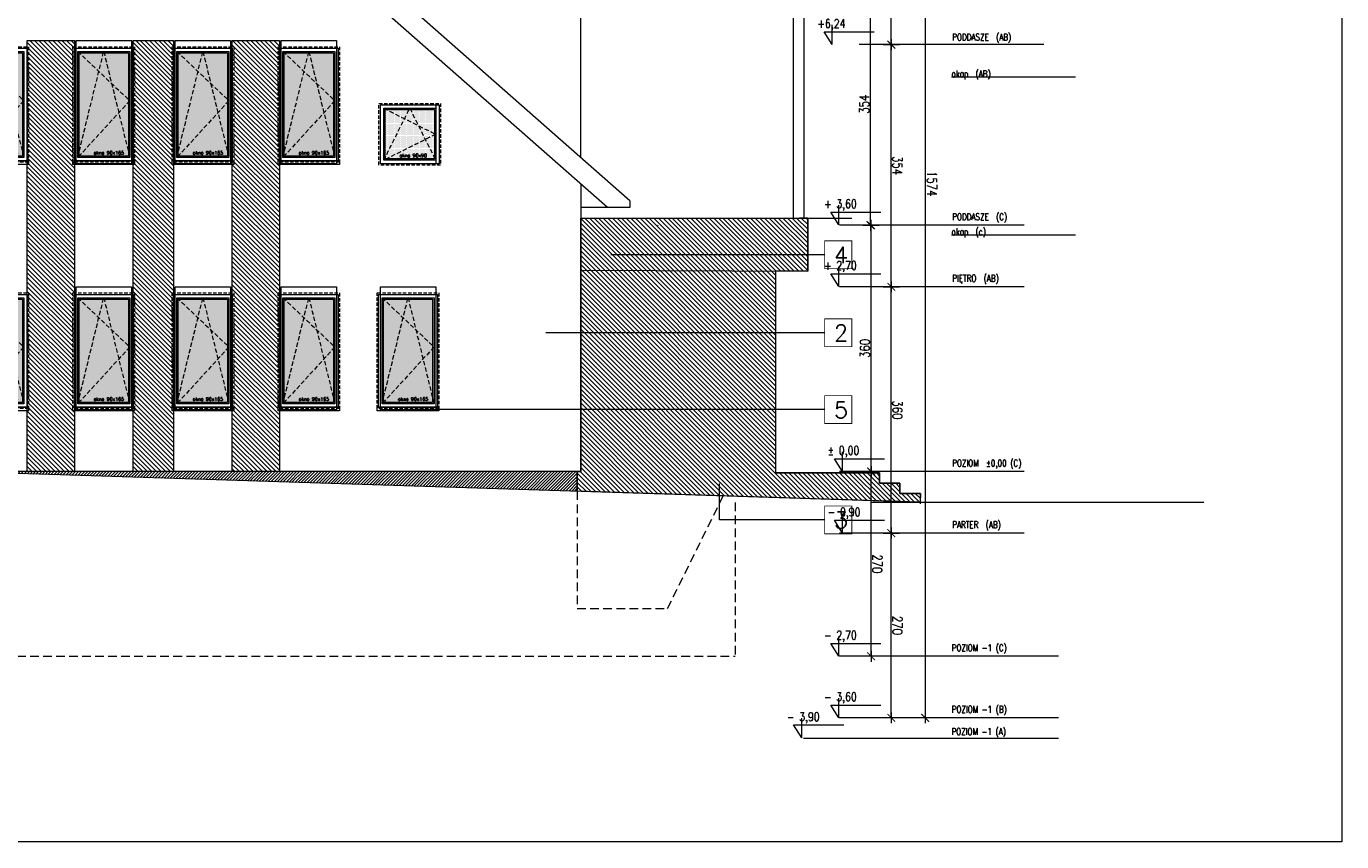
# Model space of a CAD drawing. Header units: millimetres. Extents: x -82287 to 177822, y -399756 to 0.
# Tile 11 of 228: x 51430 to 53354, y -241777 to -240586. Entities that reach past the tile are written whole.
import ezdxf
from ezdxf.enums import TextEntityAlignment as Align

# ---------------------------------------------------------------- set-up
doc = ezdxf.new("R2010")
doc.units = ezdxf.units.MM
doc.header["$MEASUREMENT"] = 0
for name, pattern in [('SUŁOSZOWA - PB 21 03$0$CACHE', [9.525, 6.35, -3.175]), ('SUŁOSZOWA - PB 21 03$0$CARKOVANA', [7.5, 5, -2.5]), ('SUŁOSZOWA - PB 21 03$0$HIDDEN', [9.525, 6.35, -3.175])]:
    doc.linetypes.add(name, pattern=pattern)
doc.layers.get('DEFPOINTS').update_dxf_attribs({"lineweight": 50})
doc.layers.add('FL_XREF', color=252, linetype='Continuous')
for name, color, linetype, lineweight in [('SUŁOSZOWA - PB 21 03$0$! opisy okien elewacja', 251, 'Continuous', 0), ('SUŁOSZOWA - PB 21 03$0$!! 0_ Istn-okna', 251, 'Continuous', 0), ('SUŁOSZOWA - PB 21 03$0$!! 0_ Istn-sciany', 251, 'Continuous', 0), ('SUŁOSZOWA - PB 21 03$0$!! 0_ WIDOK ELEWACJA', 251, 'Continuous', 0), ('SUŁOSZOWA - PB 21 03$0$!! 0_Istn-cienka', 251, 'Continuous', 0), ('SUŁOSZOWA - PB 21 03$0$!! 0_Istn-drzwi', 251, 'Continuous', 0), ('SUŁOSZOWA - PB 21 03$0$!! 0_Opis_pom', 251, 'Continuous', 0), ('SUŁOSZOWA - PB 21 03$0$!! 1_ELEWACJA KOLOR', 251, 'Continuous', 0), ('SUŁOSZOWA - PB 21 03$0$!! 1_Hatch dach', 251, 'Continuous', 0), ('SUŁOSZOWA - PB 21 03$0$!! 1_OPIS POM NOWE', 251, 'Continuous', 0), ('SUŁOSZOWA - PB 21 03$0$!! 2_ELEWACJA COKÓŁ', 251, 'Continuous', 0), ('SUŁOSZOWA - PB 21 03$0$!! 2_NOWE OKNA WIDOk - remont', 251, 'Continuous', 0), ('SUŁOSZOWA - PB 21 03$0$!! 2_TYNK OBRYS', 251, 'Continuous', 0), ('SUŁOSZOWA - PB 21 03$0$!!_1  OPISY ELEWACJE', 251, 'Continuous', 0), ('SUŁOSZOWA - PB 21 03$0$0-rzedne-blok', 251, 'Continuous', 0)]:
    doc.layers.add(name, color=color, linetype=linetype, lineweight=lineweight)
doc.layers.add('SUŁOSZOWA - PB 21 03$0$ND', color=251, linetype='Continuous', lineweight=0, plot=False)
doc.styles.add('SUŁOSZOWA - PB 21 03$0$ARIAL', font='tahoma.ttf')
doc.styles.add('SUŁOSZOWA - PB 21 03$0$DEUTSCH', font='SIMPLEX8')
doc.styles.add('SUŁOSZOWA - PB 21 03$0$SIMPLEX', font='simplex.shx', dxfattribs={"width": 0.77})
doc.styles.add('SUŁOSZOWA - PB 21 03$0$TXT', font='simplex.shx')
doc.dimstyles.new('SUŁOSZOWA - PB 21 03$0$OL PB 100', dxfattribs={"dimscale": 4, "dimtxt": 3.5, "dimasz": 0.2, "dimexe": 10, "dimexo": 10, "dimgap": 0.5, "dimtad": 1, "dimdec": 1, "dimrnd": 0.5, "dimzin": 9, "dimdsep": 46, "dimtxsty": 'SUŁOSZOWA - PB 21 03$0$SIMPLEX', "dimblk": 'SUŁOSZOWA - PB 21 03$0$thick_MSz', "dimcen": 0.05, "dimdle": 8, "dimse1": 1, "dimse2": 1, "dimclrd": 256, "dimclre": 256, "dimclrt": 3, "dimadec": 1, "dimazin": 2, "dimtfac": 1, "dimtdec": 1, "dimtix": 1, "dimtofl": 0, "dimtmove": 2, "dimatfit": 3, "dimldrblk": 'SUŁOSZOWA - PB 21 03$0$thick_MSz', "dimfxl": 10, "dimfxlon": 1, "dimtolj": 1, "dimlwd": -1, "dimlwe": -1, "dimarcsym": 0})
pattern_1 = [(315, (0, 0), (3.367596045, 3.367596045), [])]

# ---------------------------------------------------------------- blocks, each defined once
blk = doc.blocks.new('SUŁOSZOWA - PB 21 03$0$thick_MSz')
for p, q in [((-10, 0), (10, 0)), ((0, 15), (0, -15))]:
    blk.add_line(p, q)
at = {"const_width": 2, "elevation": 2}
blk.add_lwpolyline([(-7.1, -7.1), (7.1, 7.1)], dxfattribs=at)
blk = doc.blocks.new('*D72')
at = {"layer": 'DEFPOINTS', "color": 0, "ltscale": 100, "transparency": 16777216}
for p in [(15576.3, 8739.9), (15576.3, 8648.5), (15846.3, 8648.5)]:
    blk.add_point(p, dxfattribs=at)
at = {"layer": 'SUŁOSZOWA - PB 21 03$0$ND', "ltscale": 100, "transparency": 16777216}
blk.add_line((15845.5, 8739.9), (15577.1, 8739.9), dxfattribs=at)
at = {"layer": 'SUŁOSZOWA - PB 21 03$0$ND', "ltscale": 100, "transparency": 16777216, "xscale": 0.8, "yscale": 0.8, "zscale": 0.8}
for p, rotation in [((15576.3, 8739.9), 180.0000000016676), ((15846.3, 8739.9), 1.667546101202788e-09)]:
    blk.add_blockref('SUŁOSZOWA - PB 21 03$0$thick_MSz', p, dxfattribs=dict(at, rotation=rotation))
at = {"layer": 'SUŁOSZOWA - PB 21 03$0$ND', "color": 3, "ltscale": 100, "transparency": 16777216, "insert": (15711.3, 8748.9), "char_height": 14, "attachment_point": 5, "rotation": 0, "style": 'SUŁOSZOWA - PB 21 03$0$SIMPLEX'}
blk.add_mtext('\\A1;270', dxfattribs=at)
blk = doc.blocks.new('SUŁOSZOWA - PB 21 03$0$D_kota')
for p, q in [((8.7, 0), (8.7, 23)), ((-0.8, 15), (8.7, 15)), ((8.7, 0), (-0.8, 15))]:
    blk.add_line(p, q)
blk.add_lwpolyline([(-0.8, 15), (57.9, 15)])
at = {"style": 'SUŁOSZOWA - PB 21 03$0$DEUTSCH', "width": 0.8}
blk.add_attdef('POZ.ARCH', (7.3, 19.7), '', height=10, dxfattribs=at)
blk = doc.blocks.new('*D73')
at = {"layer": 'DEFPOINTS', "color": 0, "ltscale": 100, "transparency": 16777216}
for p in [(15846.3, 8789.5), (14272.3, 8752.2), (15846.3, 8606.6)]:
    blk.add_point(p, dxfattribs=at)
at = {"layer": 'SUŁOSZOWA - PB 21 03$0$ND', "ltscale": 100, "transparency": 16777216}
blk.add_line((14273.1, 8789.5), (15845.5, 8789.5), dxfattribs=at)
at = {"layer": 'SUŁOSZOWA - PB 21 03$0$ND', "ltscale": 100, "transparency": 16777216, "xscale": 0.8, "yscale": 0.8, "zscale": 0.8}
for p, rotation in [((14272.3, 8789.5), 180.0000000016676), ((15846.3, 8789.5), 1.667517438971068e-09)]:
    blk.add_blockref('SUŁOSZOWA - PB 21 03$0$thick_MSz', p, dxfattribs=dict(at, rotation=rotation))
at = {"layer": 'SUŁOSZOWA - PB 21 03$0$ND', "color": 3, "ltscale": 100, "transparency": 16777216, "insert": (15065.7, 8799.5), "char_height": 14, "attachment_point": 5, "rotation": 0, "style": 'SUŁOSZOWA - PB 21 03$0$SIMPLEX'}
blk.add_mtext('\\A1;1574', dxfattribs=at)
blk = doc.blocks.new('*D74')
at = {"layer": 'DEFPOINTS', "color": 0, "ltscale": 100, "transparency": 16777216}
for p in [(15216.3, 8739.9), (15216.3, 8648.5), (15576.3, 8648.5)]:
    blk.add_point(p, dxfattribs=at)
at = {"layer": 'SUŁOSZOWA - PB 21 03$0$ND', "ltscale": 100, "transparency": 16777216}
blk.add_line((15575.5, 8739.9), (15217.1, 8739.9), dxfattribs=at)
at = {"layer": 'SUŁOSZOWA - PB 21 03$0$ND', "ltscale": 100, "transparency": 16777216, "xscale": 0.8, "yscale": 0.8, "zscale": 0.8}
for p, rotation in [((15216.3, 8739.9), 180.0000000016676), ((15576.3, 8739.9), 1.667546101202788e-09)]:
    blk.add_blockref('SUŁOSZOWA - PB 21 03$0$thick_MSz', p, dxfattribs=dict(at, rotation=rotation))
at = {"layer": 'SUŁOSZOWA - PB 21 03$0$ND', "color": 3, "ltscale": 100, "transparency": 16777216, "insert": (15396.3, 8748.9), "char_height": 14, "attachment_point": 5, "rotation": 0, "style": 'SUŁOSZOWA - PB 21 03$0$SIMPLEX'}
blk.add_mtext('\\A1;360', dxfattribs=at)
blk = doc.blocks.new('*D75')
at = {"layer": 'DEFPOINTS', "color": 0, "ltscale": 100, "transparency": 16777216}
for p in [(14862.3, 8739.9), (14862.3, 8648.6), (15216.3, 8648.5)]:
    blk.add_point(p, dxfattribs=at)
at = {"layer": 'SUŁOSZOWA - PB 21 03$0$ND', "ltscale": 100, "transparency": 16777216}
blk.add_line((15215.5, 8739.9), (14863.1, 8739.9), dxfattribs=at)
at = {"layer": 'SUŁOSZOWA - PB 21 03$0$ND', "ltscale": 100, "transparency": 16777216, "xscale": 0.8, "yscale": 0.8, "zscale": 0.8}
for p, rotation in [((14862.3, 8739.9), 180.0000000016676), ((15216.3, 8739.9), 1.667546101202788e-09)]:
    blk.add_blockref('SUŁOSZOWA - PB 21 03$0$thick_MSz', p, dxfattribs=dict(at, rotation=rotation))
at = {"layer": 'SUŁOSZOWA - PB 21 03$0$ND', "color": 3, "ltscale": 100, "transparency": 16777216, "insert": (15039.3, 8748.9), "char_height": 14, "attachment_point": 5, "rotation": 0, "style": 'SUŁOSZOWA - PB 21 03$0$SIMPLEX'}
blk.add_mtext('\\A1;354', dxfattribs=at)
blk = doc.blocks.new('*D76')
at = {"layer": 'DEFPOINTS', "color": 0, "ltscale": 100, "transparency": 16777216}
for p in [(14272.3, 8739.9), (14272.3, 8693), (14862.3, 8648.6)]:
    blk.add_point(p, dxfattribs=at)
at = {"layer": 'SUŁOSZOWA - PB 21 03$0$ND', "ltscale": 100, "transparency": 16777216}
blk.add_line((14861.5, 8739.9), (14273.1, 8739.9), dxfattribs=at)
at = {"layer": 'SUŁOSZOWA - PB 21 03$0$ND', "ltscale": 100, "transparency": 16777216, "xscale": 0.8, "yscale": 0.8, "zscale": 0.8}
for p, rotation in [((14272.3, 8739.9), 180.0000000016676), ((14862.3, 8739.9), 1.667546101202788e-09)]:
    blk.add_blockref('SUŁOSZOWA - PB 21 03$0$thick_MSz', p, dxfattribs=dict(at, rotation=rotation))
at = {"layer": 'SUŁOSZOWA - PB 21 03$0$ND', "color": 3, "ltscale": 100, "transparency": 16777216, "insert": (14567.3, 8748.9), "char_height": 14, "attachment_point": 5, "rotation": 0, "style": 'SUŁOSZOWA - PB 21 03$0$SIMPLEX'}
blk.add_mtext('\\A1;590', dxfattribs=at)
blk = doc.blocks.new('*D77')
at = {"layer": 'DEFPOINTS', "color": 0, "ltscale": 100, "transparency": 16777216}
for p in [(15486.3, 8710.4), (15486.3, 8648.5), (15756.3, 8648.5)]:
    blk.add_point(p, dxfattribs=at)
at = {"layer": 'SUŁOSZOWA - PB 21 03$0$ND', "ltscale": 100, "transparency": 16777216}
blk.add_line((15755.5, 8710.4), (15487.1, 8710.4), dxfattribs=at)
at = {"layer": 'SUŁOSZOWA - PB 21 03$0$ND', "ltscale": 100, "transparency": 16777216, "xscale": 0.8, "yscale": 0.8, "zscale": 0.8}
for p, rotation in [((15486.3, 8710.4), 180.0000000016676), ((15756.3, 8710.4), 1.667546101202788e-09)]:
    blk.add_blockref('SUŁOSZOWA - PB 21 03$0$thick_MSz', p, dxfattribs=dict(at, rotation=rotation))
at = {"layer": 'SUŁOSZOWA - PB 21 03$0$ND', "color": 3, "ltscale": 100, "transparency": 16777216, "insert": (15621.3, 8719.4), "char_height": 14, "attachment_point": 5, "rotation": 0, "style": 'SUŁOSZOWA - PB 21 03$0$SIMPLEX'}
blk.add_mtext('\\A1;270', dxfattribs=at)
blk = doc.blocks.new('*D78')
at = {"layer": 'DEFPOINTS', "color": 0, "ltscale": 100, "transparency": 16777216}
for p in [(15126.3, 8710.4), (15126.3, 8648.5), (15486.3, 8648.5)]:
    blk.add_point(p, dxfattribs=at)
at = {"layer": 'SUŁOSZOWA - PB 21 03$0$ND', "ltscale": 100, "transparency": 16777216}
blk.add_line((15485.5, 8710.4), (15127.1, 8710.4), dxfattribs=at)
at = {"layer": 'SUŁOSZOWA - PB 21 03$0$ND', "ltscale": 100, "transparency": 16777216, "xscale": 0.8, "yscale": 0.8, "zscale": 0.8, "rotation": 180}
blk.add_blockref('SUŁOSZOWA - PB 21 03$0$thick_MSz', (15126.3, 8710.4), dxfattribs=at)
at = {"layer": 'SUŁOSZOWA - PB 21 03$0$ND', "ltscale": 100, "transparency": 16777216, "xscale": 0.8, "yscale": 0.8, "zscale": 0.8}
blk.add_blockref('SUŁOSZOWA - PB 21 03$0$thick_MSz', (15486.3, 8710.4), dxfattribs=at)
at = {"layer": 'SUŁOSZOWA - PB 21 03$0$ND', "color": 3, "ltscale": 100, "transparency": 16777216, "insert": (15306.3, 8701.4), "char_height": 14, "attachment_point": 5, "rotation": 180, "style": 'SUŁOSZOWA - PB 21 03$0$SIMPLEX'}
blk.add_mtext('\\A1;360', dxfattribs=at)
blk = doc.blocks.new('*D79')
at = {"layer": 'DEFPOINTS', "color": 0, "ltscale": 100, "transparency": 16777216}
for p in [(14772.3, 8709.4), (14772.3, 8648.5), (15126.3, 8648.5)]:
    blk.add_point(p, dxfattribs=at)
at = {"layer": 'SUŁOSZOWA - PB 21 03$0$ND', "ltscale": 100, "transparency": 16777216}
blk.add_line((15125.5, 8709.4), (14773.1, 8709.4), dxfattribs=at)
at = {"layer": 'SUŁOSZOWA - PB 21 03$0$ND', "ltscale": 100, "transparency": 16777216, "xscale": 0.8, "yscale": 0.8, "zscale": 0.8, "rotation": 180}
blk.add_blockref('SUŁOSZOWA - PB 21 03$0$thick_MSz', (14772.3, 8709.4), dxfattribs=at)
at = {"layer": 'SUŁOSZOWA - PB 21 03$0$ND', "ltscale": 100, "transparency": 16777216, "xscale": 0.8, "yscale": 0.8, "zscale": 0.8}
blk.add_blockref('SUŁOSZOWA - PB 21 03$0$thick_MSz', (15126.3, 8709.4), dxfattribs=at)
at = {"layer": 'SUŁOSZOWA - PB 21 03$0$ND', "color": 3, "ltscale": 100, "transparency": 16777216, "insert": (14949.3, 8700.4), "char_height": 14, "attachment_point": 5, "rotation": 180, "style": 'SUŁOSZOWA - PB 21 03$0$SIMPLEX'}
blk.add_mtext('\\A1;354', dxfattribs=at)
blk = doc.blocks.new('*D80')
at = {"layer": 'DEFPOINTS', "color": 0, "ltscale": 100, "transparency": 16777216}
for p in [(14479.8, 8709.4), (14479.8, 8593.5), (14772.3, 8593.5)]:
    blk.add_point(p, dxfattribs=at)
at = {"layer": 'SUŁOSZOWA - PB 21 03$0$ND', "ltscale": 100, "transparency": 16777216}
blk.add_line((14771.5, 8709.4), (14480.6, 8709.4), dxfattribs=at)
at = {"layer": 'SUŁOSZOWA - PB 21 03$0$ND', "ltscale": 100, "transparency": 16777216, "xscale": 0.8, "yscale": 0.8, "zscale": 0.8, "rotation": 180}
blk.add_blockref('SUŁOSZOWA - PB 21 03$0$thick_MSz', (14479.8, 8709.4), dxfattribs=at)
at = {"layer": 'SUŁOSZOWA - PB 21 03$0$ND', "ltscale": 100, "transparency": 16777216, "xscale": 0.8, "yscale": 0.8, "zscale": 0.8}
blk.add_blockref('SUŁOSZOWA - PB 21 03$0$thick_MSz', (14772.3, 8709.4), dxfattribs=at)
at = {"layer": 'SUŁOSZOWA - PB 21 03$0$ND', "color": 3, "ltscale": 100, "transparency": 16777216, "insert": (14626.1, 8718.4), "char_height": 14, "attachment_point": 5, "style": 'SUŁOSZOWA - PB 21 03$0$SIMPLEX'}
blk.add_mtext('\\A1;292.5', dxfattribs=at)
blk = doc.blocks.new('SUŁOSZOWA - PB 21 03$0$okno 90x180')
at = {"layer": 'SUŁOSZOWA - PB 21 03$0$!! 1_Hatch dach', "true_color": 0x575757}
h = blk.add_hatch(dxfattribs=at)
h.set_pattern_fill('DOTS', color=251)
h.set_pattern_definition([(0, (-9632.3096, -11392.1331), (0.79375, 1.5875), [0, -1.5875])])
h.paths.add_polyline_path([(9, -20), (81, -20), (81, -171), (9, -171)])
at = {"layer": 'SUŁOSZOWA - PB 21 03$0$!! 0_ Istn-okna', "linetype": 'SUŁOSZOWA - PB 21 03$0$CARKOVANA', "lineweight": 5}
blk.add_lwpolyline([(0, -11), (90, -11), (90, -180), (0, -180)], close=True, dxfattribs=at)
at = {"layer": 'SUŁOSZOWA - PB 21 03$0$!! 0_ Istn-okna'}
for points in [[(2, -13), (88, -13), (88, -178), (2, -178)], [(7, -18), (83, -18), (83, -173), (7, -173)], [(9, -20), (81, -20), (81, -171), (9, -171)], [(0, -178), (90, -178), (90, -183), (0, -183)]]:
    blk.add_lwpolyline(points, close=True, dxfattribs=at)
at = {"layer": 'SUŁOSZOWA - PB 21 03$0$!! 1_Hatch dach', "color": 251, "linetype": 'SUŁOSZOWA - PB 21 03$0$CACHE', "true_color": 0x575757}
for points in [[(7, -173), (45, -18), (83, -173)], [(7, -18), (83, -90), (7, -173)]]:
    blk.add_lwpolyline(points, dxfattribs=at)
at = {"insert": (30.1, -163.6), "char_height": 5, "attachment_point": 1, "style": 'SUŁOSZOWA - PB 21 03$0$TXT'}
blk.add_mtext_dynamic_manual_height_columns('okno 90x165', width=52.63, gutter_width=75, heights=[0], dxfattribs=at)
blk = doc.blocks.new('SUŁOSZOWA - PB 21 03$0$okno 90x90')
at = {"layer": 'SUŁOSZOWA - PB 21 03$0$!! 1_Hatch dach', "true_color": 0x575757}
h = blk.add_hatch(dxfattribs=at)
h.set_pattern_fill('DOTS', color=251)
h.set_pattern_definition([(0, (-9634.3096, -11214.1331), (0.79375, 1.5875), [0, -1.5875])])
h.paths.add_polyline_path([(7, 79), (79, 79), (79, 7), (7, 7)])
at = {"layer": 'SUŁOSZOWA - PB 21 03$0$!! 0_ Istn-okna', "linetype": 'SUŁOSZOWA - PB 21 03$0$CARKOVANA', "lineweight": 5}
blk.add_lwpolyline([(-2, 88), (88, 88), (88, -2), (-2, -2)], close=True, dxfattribs=at)
at = {"layer": 'SUŁOSZOWA - PB 21 03$0$!! 0_ Istn-okna'}
for points in [[(0, 86), (86, 86), (86, 0), (0, 0)], [(5, 81), (81, 81), (81, 5), (5, 5)], [(7, 79), (79, 79), (79, 7), (7, 7)]]:
    blk.add_lwpolyline(points, close=True, dxfattribs=at)
at = {"layer": 'SUŁOSZOWA - PB 21 03$0$!! 1_Hatch dach', "color": 251, "linetype": 'SUŁOSZOWA - PB 21 03$0$CACHE', "true_color": 0x575757}
for points in [[(5, 5), (43, 81), (81, 5)], [(5, 81), (81, 43), (5, 5)]]:
    blk.add_lwpolyline(points, dxfattribs=at)
at = {"insert": (28.1, 14.4), "char_height": 5, "attachment_point": 1, "style": 'SUŁOSZOWA - PB 21 03$0$TXT'}
blk.add_mtext_dynamic_manual_height_columns('okno 90x90', width=52.63, gutter_width=75, heights=[0], dxfattribs=at)
blk = doc.blocks.new('SUŁOSZOWA - PB 21 03$0$POZIOMY BLOK')
for p, q in [((14909.91, 9009.49), (14909.91, 8828.06)), ((15140.67, 9009.49), (15140.67, 8828.06)), ((15756.32, 8984.49), (15756.32, 8664.25)), ((15846.32, 8984.49), (15846.32, 8664.25)), ((15876.32, 8984.49), (15876.32, 8664.25)), ((14272.32, 8962.8), (14272.32, 8693.05)), ((14479.8, 8962.8), (14479.8, 8693.05)), ((14772.32, 8962.8), (14772.32, 8693.05)), ((14862.32, 8962.8), (14862.32, 8693.05)), ((15126.32, 8934), (15126.32, 8664.25)), ((15216.32, 8934), (15216.32, 8664.25)), ((15486.32, 8934), (15486.32, 8664.25)), ((15576.32, 8934), (15576.32, 8664.25)), ((15876.32, 8682.25), (15876.32, 8611.49))]:
    blk.add_line(p, q)
at = {"layer": 'SUŁOSZOWA - PB 21 03$0$0-rzedne-blok'}
ref = blk.add_blockref('SUŁOSZOWA - PB 21 03$0$D_kota', (14272.32, 8647.32), dxfattribs=dict(at, xscale=1.250000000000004, yscale=1.250000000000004, zscale=1.250000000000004, rotation=90))
ref.add_attrib('POZ.ARCH', '+ 12,50', (14247.74, 8636.49), dxfattribs={"layer": '0', "height": 12.5, "rotation": 90, "style": 'SUŁOSZOWA - PB 21 03$0$DEUTSCH', "width": 0.8})
ref = blk.add_blockref('SUŁOSZOWA - PB 21 03$0$D_kota', (14479.8, 8647.32), dxfattribs=dict(at, xscale=1.250000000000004, yscale=1.250000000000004, zscale=1.250000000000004, rotation=90))
ref.add_attrib('POZ.ARCH', '+ 10.59', (14455.22, 8636.49), dxfattribs={"layer": '0', "height": 12.5, "rotation": 90, "style": 'SUŁOSZOWA - PB 21 03$0$DEUTSCH', "width": 0.8})
ref = blk.add_blockref('SUŁOSZOWA - PB 21 03$0$D_kota', (14772.32, 8642.51), dxfattribs=dict(at, xscale=1.250000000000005, yscale=1.250000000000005, zscale=1.250000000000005, rotation=90))
ref.add_attrib('POZ.ARCH', '+7,14', (14747.74, 8631.68), dxfattribs={"layer": '0', "height": 12.5, "rotation": 90, "style": 'SUŁOSZOWA - PB 21 03$0$DEUTSCH', "width": 0.8})
ref = blk.add_blockref('SUŁOSZOWA - PB 21 03$0$D_kota', (14862.32, 8642.51), dxfattribs=dict(at, xscale=1.250000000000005, yscale=1.250000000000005, zscale=1.250000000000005, rotation=90))
ref.add_attrib('POZ.ARCH', '+6,24', (14837.74, 8631.68), dxfattribs={"layer": '0', "height": 12.5, "rotation": 90, "style": 'SUŁOSZOWA - PB 21 03$0$DEUTSCH', "width": 0.8})
ref = blk.add_blockref('SUŁOSZOWA - PB 21 03$0$D_kota', (15125.85, 8652.26), dxfattribs=dict(at, xscale=1.250000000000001, yscale=1.250000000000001, zscale=1.250000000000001, rotation=89.99999992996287))
ref.add_attrib('POZ.ARCH', '+ 3,60', (15101.27, 8641.44), dxfattribs={"layer": '0', "height": 12.5, "rotation": 90, "style": 'SUŁOSZOWA - PB 21 03$0$DEUTSCH', "width": 0.8})
ref = blk.add_blockref('SUŁOSZOWA - PB 21 03$0$D_kota', (15215.85, 8652.26), dxfattribs=dict(at, xscale=1.250000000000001, yscale=1.250000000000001, zscale=1.250000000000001, rotation=89.99999992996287))
ref.add_attrib('POZ.ARCH', '+ 2,70', (15191.27, 8641.44), dxfattribs={"layer": '0', "height": 12.5, "rotation": 90, "style": 'SUŁOSZOWA - PB 21 03$0$DEUTSCH', "width": 0.8})
ref = blk.add_blockref('SUŁOSZOWA - PB 21 03$0$D_kota', (15486.32, 8657.67), dxfattribs=dict(at, xscale=1.250000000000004, yscale=1.250000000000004, zscale=1.250000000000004, rotation=90))
ref.add_attrib('POZ.ARCH', '%%p 0,00  ', (15461.74, 8646.85), dxfattribs={"layer": '0', "height": 12.5, "rotation": 90, "style": 'SUŁOSZOWA - PB 21 03$0$DEUTSCH', "width": 0.8})
ref = blk.add_blockref('SUŁOSZOWA - PB 21 03$0$D_kota', (15576.32, 8657.67), dxfattribs=dict(at, xscale=1.250000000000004, yscale=1.250000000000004, zscale=1.250000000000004, rotation=90))
ref.add_attrib('POZ.ARCH', '- 0,90  ', (15551.74, 8646.85), dxfattribs={"layer": '0', "height": 12.5, "rotation": 90, "style": 'SUŁOSZOWA - PB 21 03$0$DEUTSCH', "width": 0.8})
ref = blk.add_blockref('SUŁOSZOWA - PB 21 03$0$D_kota', (15756.32, 8652.26), dxfattribs=dict(at, xscale=1.250000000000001, yscale=1.250000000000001, zscale=1.250000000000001, rotation=89.99999992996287))
ref.add_attrib('POZ.ARCH', '- 2,70', (15731.74, 8641.44), dxfattribs={"layer": '0', "height": 12.5, "rotation": 90, "style": 'SUŁOSZOWA - PB 21 03$0$DEUTSCH', "width": 0.8})
ref = blk.add_blockref('SUŁOSZOWA - PB 21 03$0$D_kota', (15846.32, 8652.26), dxfattribs=dict(at, xscale=1.250000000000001, yscale=1.250000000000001, zscale=1.250000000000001, rotation=89.99999992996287))
ref.add_attrib('POZ.ARCH', '- 3,60', (15821.74, 8641.44), dxfattribs={"layer": '0', "height": 12.5, "rotation": 90, "style": 'SUŁOSZOWA - PB 21 03$0$DEUTSCH', "width": 0.8})
ref = blk.add_blockref('SUŁOSZOWA - PB 21 03$0$D_kota', (15875.5, 8597.99), dxfattribs=dict(at, xscale=1.250000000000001, yscale=1.250000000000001, zscale=1.250000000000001, rotation=89.99999992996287))
ref.add_attrib('POZ.ARCH', '- 3,90', (15850.92, 8587.16), dxfattribs={"layer": '0', "height": 12.5, "rotation": 90, "style": 'SUŁOSZOWA - PB 21 03$0$DEUTSCH', "width": 0.8})
at = {"style": 'SUŁOSZOWA - PB 21 03$0$SIMPLEX', "width": 0.77}
for s, p in [('POZIOM kalnicy (AB)', (14266.63, 8829.03, -0.04)), ('PODDASZE TECH.  (C)', (14766.35, 8829.03, -0.04)), ('POZIOM kalnicy (C)', (14474.11, 8829.03, -0.04)), ('PODDASZE  (AB)', (14856.35, 8829.03, -0.04)), ('POZIOM  %%P0,00 (C)', (15478.99, 8829.03, -0.04)), ('PODDASZE  (C)', (15118.99, 8829.03, -0.04)), ('PIĘTRO  (AB)', (15208.99, 8829.03, -0.04)), ('PARTER  (AB)', (15568.99, 8829.03, -0.04)), ('POZIOM -1 (C)', (15748.99, 8828.23, -0.04)), ('POZIOM -1 (B)', (15838.99, 8828.23, -0.04)), ('POZIOM -1 (A)', (15871.38, 8827.97, -0.04)), ('okap  (AB)', (14909.91, 8828.06)), ('okap  (c)', (15140.67, 8828.06))]:
    blk.add_text(s, height=10, rotation=90, dxfattribs=at).set_placement(p)
at = {"layer": 'SUŁOSZOWA - PB 21 03$0$ND', "ltscale": 100}
dim = blk.add_linear_dim(base=(15846.32, 8789.48), p1=(14272.32, 8752.23), p2=(15846.32, 8606.6), angle=180, dimstyle='SUŁOSZOWA - PB 21 03$0$OL PB 100', dxfattribs=at)
dim.commit()
dim.dimension.update_dxf_attribs({"geometry": '*D73', "text_midpoint": (15065.71, 8799.48), "dimtype": 160})
for base, p1, p2, picture, middle in [((14272.32, 8739.89), (14862.32, 8648.65), (14272.32, 8693.05), '*D76', (14567.32, 8748.89)), ((14862.32, 8739.89), (15216.32, 8648.52), (14862.32, 8648.65), '*D75', (15039.32, 8748.89)), ((15216.32, 8739.89), (15576.32, 8648.52), (15216.32, 8648.52), '*D74', (15396.32, 8748.89)), ((15576.32, 8739.89), (15846.32, 8648.52), (15576.32, 8648.52), '*D72', (15711.32, 8748.89)), ((14772.32, 8709.43), (15126.32, 8648.52), (14772.32, 8648.52), '*D79', (14949.32, 8700.43)), ((15126.32, 8710.39), (15486.32, 8648.52), (15126.32, 8648.52), '*D78', (15306.32, 8701.39)), ((15486.32, 8710.39), (15756.32, 8648.52), (15486.32, 8648.52), '*D77', (15621.32, 8719.39))]:
    dim = blk.add_linear_dim(base=base, p1=p1, p2=p2, angle=180, dimstyle='SUŁOSZOWA - PB 21 03$0$OL PB 100', dxfattribs=at)
    dim.commit()
    dim.dimension.update_dxf_attribs({"geometry": picture, "text_midpoint": middle})
dim = blk.add_linear_dim(base=(14479.8, 8709.43), p1=(14772.32, 8593.49), p2=(14479.8, 8593.49), dimstyle='SUŁOSZOWA - PB 21 03$0$OL PB 100', dxfattribs=at)
dim.commit()
dim.dimension.update_dxf_attribs({"geometry": '*D80', "text_midpoint": (14626.06, 8718.43)})
blk = doc.blocks.new('SUŁOSZOWA - PB 21 03')
at = {"layer": 'SUŁOSZOWA - PB 21 03$0$!! 1_ELEWACJA KOLOR'}
h = blk.add_hatch(dxfattribs=at)
h.set_pattern_fill('ANSI31', color=129, scale=1.5, angle=-90)
h.set_pattern_definition(pattern_1)
h.paths.add_polyline_path([(51369.05389, -240659.35053), (51438.05389, -240659.35053), (51438.05389, -241289.35053), (51369.05389, -241289.35053)])
h = blk.add_hatch(dxfattribs=at)
h.set_pattern_fill('ANSI31', color=129, scale=1.5, angle=-90)
h.set_pattern_definition(pattern_1)
h.paths.add_polyline_path([(51524.05389, -240659.35053), (51583.05389, -240659.35053), (51583.05389, -241289.35053), (51524.05389, -241289.35053)])
h = blk.add_hatch(dxfattribs=at)
h.set_pattern_fill('ANSI31', color=129, scale=1.5, angle=-90)
h.set_pattern_definition(pattern_1)
h.paths.add_polyline_path([(51669.05389, -240659.35053), (51738.05389, -240659.35053), (51738.05389, -241289.35053), (51669.05389, -241289.35053)])
h = blk.add_hatch(dxfattribs=at)
h.set_pattern_fill('ANSI31', color=129, scale=1.5, angle=-90)
h.set_pattern_definition(pattern_1)
h.paths.add_polyline_path([(52178.55389, -240918.84805), (52510.59934, -240918.84805), (52510.59934, -240996.34805), (52463.55389, -240996.1579), (52463.55389, -241291.35053), (52615.55389, -241291.35053), (52615.55389, -241306.35053), (52645.55389, -241306.35053), (52645.55389, -241321.35053), (52675.55389, -241321.35053), (52675.14883, -241334.12004), (52173.55389, -241318.20896), (52173.55389, -241289.35053), (52178.55389, -241289.35053)])
at = {"layer": 'SUŁOSZOWA - PB 21 03$0$!! 2_ELEWACJA COKÓŁ'}
h = blk.add_hatch(dxfattribs=at)
h.set_pattern_fill('ANSI31', color=250)
h.set_pattern_definition([(45, (-1039.1575, -38733.8512), (-2.24506403, 2.24506403), [])])
h.paths.add_polyline_path([(52173.55389, -241289.35053), (51271.55389, -241289.35053), (51271.55389, -241289.59664), (52173.55389, -241318.20896)])
at = {"layer": 'SUŁOSZOWA - PB 21 03$0$! opisy okien elewacja'}
blk.add_lwpolyline([(47641.40114, -239752.90582), (53291.56291, -239752.90582), (53291.56291, -241830.32956), (47641.40114, -241830.32956)], close=True, dxfattribs=at)
at = {"layer": 'SUŁOSZOWA - PB 21 03$0$!! 0_ Istn-sciany'}
for points in [[(52510.59934, -240976.34785), (52510.68953, -240976.34826)], [(52510.59934, -240984.34796), (52510.64785, -240984.34815)], [(52682.41514, -241334.35053), (51263.79536, -241289.35053)], [(53089.85042, -241334.35053), (52603.33167, -241334.35053)]]:
    blk.add_lwpolyline(points, dxfattribs=at)
at = {"layer": 'SUŁOSZOWA - PB 21 03$0$!! 0_ WIDOK ELEWACJA'}
for points in [[(52250.2347, -240893.48949), (51556.30389, -240282.83038)], [(52217.7007, -240903.48949), (51556.30389, -240321.46029)], [(52178.55389, -240830.41038), (52178.55389, -240601.34805)], [(52489.59934, -240918.84805), (52489.59934, -240601.34805)], [(52505.59934, -240918.84805), (52505.59934, -240601.34805)], [(52178.55389, -240869.04029), (52178.55389, -241289.35053)], [(52250.2347, -240893.48949), (52250.2347, -240903.48949), (52178.55389, -240903.48949)], [(52178.55389, -240918.84805), (52574.89418, -240918.84805)], [(52291.8208, -240930.08526), (52290.98588, -240929.35053)], [(52510.59934, -240996.34805), (52510.59934, -240918.84805), (52498.59934, -240918.84805)], [(52178.55389, -240995.00597), (52510.59934, -240996.34805)], [(52463.55389, -240996.1579), (52463.55389, -241291.35053)], [(52178.55389, -241289.35053), (51265.28954, -241289.35053)], [(52173.55389, -241289.35053), (52173.55389, -241318.20896)], [(52675.55389, -241336.35053), (52675.55389, -241321.35053), (52645.55389, -241321.35053), (52645.55389, -241306.35053), (52615.55389, -241306.35053), (52615.55389, -241291.35053), (52463.55389, -241291.35053)]]:
    blk.add_lwpolyline(points, dxfattribs=at)
for points in [[(51440.55389, -240659.35053), (51521.55389, -240659.35053), (51521.55389, -240839.35053), (51440.55389, -240839.35053)], [(51585.55389, -240659.35053), (51666.55389, -240659.35053), (51666.55389, -240839.35053), (51585.55389, -240839.35053)], [(51740.55389, -240659.35053), (51821.55389, -240659.35053), (51821.55389, -240839.35053), (51740.55389, -240839.35053)], [(51885.55389, -240753.35053), (51966.55389, -240753.35053), (51966.55389, -240839.35053), (51885.55389, -240839.35053)], [(51440.55389, -241019.35053), (51521.55389, -241019.35053), (51521.55389, -241199.35053), (51440.55389, -241199.35053)], [(51585.55389, -241019.35053), (51666.55389, -241019.35053), (51666.55389, -241199.35053), (51585.55389, -241199.35053)], [(51740.55389, -241019.35053), (51821.55389, -241019.35053), (51821.55389, -241199.35053), (51740.55389, -241199.35053)], [(51885.55389, -241019.35053), (51966.55389, -241019.35053), (51966.55389, -241199.35053), (51885.55389, -241199.35053)]]:
    blk.add_lwpolyline(points, close=True, dxfattribs=at)
at = {"layer": 'SUŁOSZOWA - PB 21 03$0$!! 0_Istn-cienka', "linetype": 'SUŁOSZOWA - PB 21 03$0$HIDDEN', "ltscale": 2}
for points in [[(52173.55389, -241318.20896), (52173.55389, -241489.68776), (52305.58564, -241489.68776), (52386.95353, -241324.9782)], [(52404.55389, -241334.35053), (52404.55389, -241559.35053)], [(50344.55389, -241559.35053), (52404.55389, -241559.35053)]]:
    blk.add_lwpolyline(points, dxfattribs=at)
at = {"layer": 'SUŁOSZOWA - PB 21 03$0$!! 0_Istn-drzwi'}
blk.add_lwpolyline([(52178.55389, -240918.84805), (52510.59934, -240918.84805), (52510.59934, -240996.34805), (52463.55389, -240996.1579), (52463.55389, -241291.35053), (52615.55389, -241291.35053), (52615.55389, -241306.35053), (52645.55389, -241306.35053), (52645.55389, -241321.35053), (52675.55389, -241321.35053), (52675.14883, -241334.12004), (52173.55389, -241318.20896), (52173.55389, -241289.35053), (52178.55389, -241289.35053)], close=True, dxfattribs=at)
at = {"layer": 'SUŁOSZOWA - PB 21 03$0$!! 2_TYNK OBRYS'}
for points in [[(51369.05389, -240659.35053), (51438.05389, -240659.35053), (51438.05389, -241289.35053), (51369.05389, -241289.35053)], [(51524.05389, -240659.35053), (51583.05389, -240659.35053), (51583.05389, -241289.35053), (51524.05389, -241289.35053)], [(51669.05389, -240659.35053), (51738.05389, -240659.35053), (51738.05389, -241289.35053), (51669.05389, -241289.35053)]]:
    blk.add_lwpolyline(points, close=True, dxfattribs=at)
at = {"layer": 'SUŁOSZOWA - PB 21 03$0$!!_1  OPISY ELEWACJE', "const_width": 1.2}
for points in [[(52535.42435, -240992.73883), (52535.42435, -240952.19404), (52575.13869, -240952.19404), (52575.13869, -240992.73883)], [(52535.42435, -240992.73883), (52535.42435, -240952.19404), (52575.13869, -240952.19404), (52575.13869, -240992.73883)], [(52535.42435, -241106.76719), (52535.42435, -241066.2224), (52575.13869, -241066.2224), (52575.13869, -241106.76719)], [(52535.42435, -241106.76719), (52535.42435, -241066.2224), (52575.13869, -241066.2224), (52575.13869, -241106.76719)], [(52535.42435, -241219.08913), (52535.42435, -241178.54434), (52575.13869, -241178.54434), (52575.13869, -241219.08913)], [(52535.42435, -241219.08913), (52535.42435, -241178.54434), (52575.13869, -241178.54434), (52575.13869, -241219.08913)], [(52535.42435, -241380.31823), (52535.42435, -241339.77344), (52575.13869, -241339.77344), (52575.13869, -241380.31823)], [(52535.42435, -241380.31823), (52535.42435, -241339.77344), (52575.13869, -241339.77344), (52575.13869, -241380.31823)]]:
    blk.add_lwpolyline(points, close=True, dxfattribs=at)
at = {"layer": 'SUŁOSZOWA - PB 21 03$0$!!_1  OPISY ELEWACJE'}
for points in [[(52535.42435, -240972.46644), (52222.48861, -240972.46644)], [(52535.42435, -241086.4948), (52127.45076, -241086.4948)], [(52535.42435, -241198.81673), (51939.34435, -241198.81673)], [(52381.56245, -241360.04583), (52381.56245, -241306.85227)], [(52535.42435, -241360.04583), (52381.56245, -241360.04583)]]:
    blk.add_lwpolyline(points, dxfattribs=at)
at = {"layer": 'SUŁOSZOWA - PB 21 03$0$!! 0_ Istn-sciany', "rotation": 270}
blk.add_blockref('SUŁOSZOWA - PB 21 03$0$POZIOMY BLOK', (43892.93814, -225803.02803), dxfattribs=at)
at = {"layer": 'SUŁOSZOWA - PB 21 03$0$!! 2_NOWE OKNA WIDOk - remont'}
for name, p in [('SUŁOSZOWA - PB 21 03$0$okno 90x180', (51281.05389, -240657.35053)), ('SUŁOSZOWA - PB 21 03$0$okno 90x180', (51436.05389, -240657.35053)), ('SUŁOSZOWA - PB 21 03$0$okno 90x180', (51581.05389, -240657.35053)), ('SUŁOSZOWA - PB 21 03$0$okno 90x180', (51736.05389, -240657.35053)), ('SUŁOSZOWA - PB 21 03$0$okno 90x90', (51885.55389, -240839.35053)), ('SUŁOSZOWA - PB 21 03$0$okno 90x180', (51281.05389, -241017.35053)), ('SUŁOSZOWA - PB 21 03$0$okno 90x180', (51436.05389, -241017.35053)), ('SUŁOSZOWA - PB 21 03$0$okno 90x180', (51581.05389, -241017.35053)), ('SUŁOSZOWA - PB 21 03$0$okno 90x180', (51736.05389, -241017.35053)), ('SUŁOSZOWA - PB 21 03$0$okno 90x180', (51881.05389, -241017.35053))]:
    blk.add_blockref(name, p, dxfattribs=at)
at = {"layer": 'SUŁOSZOWA - PB 21 03$0$!! 0_Opis_pom', "ltscale": 0.7, "style": 'SUŁOSZOWA - PB 21 03$0$ARIAL'}
for tag, p in [('B0,19', (52679.2094, -194257.55204)), ('B2,12', (73342.49259, -194413.89249)), ('B2,14', (73874.0461, -194402.0887)), ('B1,21', (60405.50261, -194427.18207)), ('B2,11', (73069.01144, -194438.89383)), ('A1,16', (59129.54925, -194448.08429)), ('B1/17', (59524.53699, -194450.37428)), ('B1,19', (59914.81903, -194448.15658)), ('1,22', (60947.33929, -194456.1144)), ('1,23', (61575.22173, -194450.37428)), ('B2,16', (75195.07765, -194441.83446)), ('B0,15', (51514.15008, -194461.8073)), ('B0,18', (52071.43815, -194478.40179)), ('A1,1', (58808.06672, -194460.94161)), ('B1,18', (59715.51745, -194473.87108)), ('B2,17', (75506.7465, -194471.3759)), ('B2,19.1', (76701.67035, -194466.03695)), ('B3,7', (87459.81312, -194465.07097)), ('B3,3', (88235.73906, -194465.79732)), ('B3,8', (90006.66539, -194478.47972)), ('B1,20', (60198.53687, -194490.17374)), ('B2,10', (72728.63362, -194489.37283)), ('B2,15', (74566.38885, -194487.81114)), ('B3,6', (86826.65132, -194483.15512)), ('A0,6', (49094.40602, -194505.72387)), ('A1,6', (58565.96262, -194514.50753)), ('B1,1', (61908.24378, -194515.48656)), ('A2,5', (72452.45009, -194505.90583)), ('B2,13', (73649.91716, -194500.01242)), ('A0,5', (49399.71914, -194533.19455)), ('A0,4', (49692.81919, -194517.93289)), ('A0,3', (49906.53818, -194524.03766)), ('B0,20', (53125.45224, -194527.8835)), ('B0,21', (53847.26622, -194535.08002)), ('B0,22', (54187.56644, -194519.04308)), ('B1,3', (62229.35503, -194604.49851)), ('B2,18', (75922.43604, -194612.23635)), ('B2,19', (77152.69039, -194617.53776)), ('A3,4', (85509.27934, -194642.47136)), ('B0,24B', (54824.42896, -194684.26784)), ('B0,13', (50367.63944, -194706.5583)), ('B0,16', (51457.40872, -194704.43091)), ('B0,17', (51897.58569, -194706.77195)), ('B1,4', (63476.45184, -194691.11207)), ('A2,4', (71695.75649, -194707.44268)), ('A1,5', (58149.22649, -194724.80163)), ('B0,23', (54542.05776, -194742.93939)), ('A1,2', (58744.42262, -194746.622)), ('A2.1', (72371.45884, -194731.56251)), ('B1,2D', (60756.29674, -194750.92727)), ('A1,15', (59129.54925, -194780.73348)), ('A3.1', (86079.08704, -194786.62422)), ('B0,14', (50962.60809, -194789.06568)), ('B1,4', (63483.03852, -194791.04365)), ('A0,2', (49295.91259, -194810.95246)), ('B1,2B', (62374.83512, -194841.86715)), ('B2.7', (74548.27897, -194836.12781)), ('B3,2', (89035.72921, -194837.99287)), ('B0,7', (52851.95551, -194845.56115)), ('B1,2A', (61803.35407, -194869.27513)), ('B0,8', (51561.38742, -194890.27848)), ('A1,3', (58810.05243, -195008.83917)), ('A3.2', (86016.50296, -195004.88875)), ('A0,1', (49914.27925, -195025.82804)), ('A0,10', (49695.87246, -195042.9259)), ('B0,17', (51225.06492, -195049.74007)), ('B0,6', (52110.41055, -195069.39267)), ('B1,8', (61403.63433, -195071.25189)), ('A2.2', (72371.45884, -195070.78713)), ('B2.2', (74976.1855, -195068.47988)), ('A0,7', (49042.50308, -195082.6056)), ('B3,11', (88623.94853, -195099.23575)), ('B3,4', (87612.56208, -195132.78192)), ('B3,5', (86839.47632, -195174.05241)), ('B0,12', (50313.60595, -195207.52936)), ('B0,11', (50726.178, -195219.06638)), ('B3,10', (89778.42161, -195220.68871)), ('B0,24A', (54359.17011, -195245.97867)), ('B1,6', (63686.26823, -195231.3997)), ('B0,10', (51476.34179, -195259.44699)), ('A1,4', (58093.66276, -195250.96213)), ('B3,9', (90479.74099, -195260.18621)), ('A0,11', (49643.96951, -195271.84772)), ('B1,14', (59332.54805, -195280.73534)), ('A0,8', (49042.50308, -195293.21363)), ('B0,9', (51798.4912, -195291.17482)), ('B2,21', (75970.16114, -195290.81005)), ('B0,3', (52068.59538, -195319.60465)), ('B1,13', (60186.62513, -195314.46953)), ('B1,10', (60892.94126, -195319.45825)), ('B1,5', (63419.22943, -195317.21026)), ('A2.3', (71832.37045, -195318.78232)), ('B2,9', (73175.51251, -195317.21162)), ('B2,4', (74493.5947, -195318.7733)), ('B2,3', (74674.2815, -195319.28036)), ('A3,3', (85569.83931, -195318.78232)), ('B1,9', (61058.12383, -195344.48743)), ('B2,8', (73894.209, -195338.18956)), ('B2,20', (77211.021, -195343.82367)), ('B3,1', (88723.65615, -195329.98594)), ('B0,2', (52227.2348, -195357.98297)), ('B2.1', (75304.74121, -195348.36327)), ('B1,2C', (61827.40698, -195369.02625)), ('B1,7', (62134.52151, -195372.05069)), ('A0,9', (49001.50444, -195413.15723)), ('B0,1', (53061.17304, -195403.85659)), ('A0,12', (49689.76592, -195485.50737)), ('B0,4', (52224.78303, -195500.96352)), ('B1,11', (61050.00078, -195512.89565)), ('B2,5', (74686.48999, -195507.24036)), ('B1,12', (60864.00751, -195544.00738)), ('B2,6', (74499.29165, -195549.55175)), ('B0,5', (52066.14362, -195556.83806)), ('C2,2', (74812.78942, -195865.8959)), ('C1,3', (61091.58871, -195973.27844)), ('C0,2A', (52278.30875, -196050.48297)), ('C0,1', (52808.36775, -196132.34208)), ('C1,2', (61690.27405, -196439.72387)), ('C1,1', (62060.59754, -196465.28533)), ('C3,1', (88979.71614, -196545.67785)), ('C0,2B', (53028.88223, -196668.8019)), ('C1,4', (61008.68123, -196686.32122)), ('C2,1', (75334.65984, -196786.2197)), ('C2,3', (74834.65119, -196933.26657)), ('C1,5', (61062.7252, -196991.42453)), ('C1,10', (62127.38542, -196998.81344)), ('C1,9', (62147.33751, -197289.53424)), ('C0,3', (52181.98562, -197341.92176)), ('C1,6', (61131.41824, -197329.69535)), ('D1,1', (73931.12245, -197584.03121)), ('C0,4', (52345.96562, -197596.60561)), ('D0,18', (60296.49264, -197617.95269)), ('C2,4', (75243.70451, -197663.89)), ('D0,7', (59141.53804, -197722.84718)), ('D0,17', (60701.16801, -197741.44864)), ('C1,7', (61222.2575, -197737.18052)), ('D1,4', (73157.19908, -197744.29721)), ('D0,3', (59562.25866, -197751.14316)), ('D1,6', (72757.78643, -197751.22612)), ('D0,6', (58741.71849, -197802.61699)), ('D0,10', (58357.73602, -197820.93991)), ('D,09', (59195.67196, -197881.51243)), ('C0,5', (52269.72696, -197902.4362)), ('C0,6', (52872.93793, -197917.07354)), ('D0,2', (59943.06082, -197917.06725)), ('D0,16', (60721.3534, -197935.2949)), ('D1,3', (73475.28953, -197924.29875)), ('D0,8', (59058.9008, -197963.64925)), ('D0,5', (59448.52586, -197969.8061)), ('C2,5', (74555.08284, -197988.7886)), ('D1,5', (73291.61607, -197999.29956)), ('D0,4', (59655.02693, -198042.2589)), ('D0,15', (60692.12223, -198127.4643)), ('D1,2', (73578.07819, -198172.30068)), ('D0,1', (59931.33074, -198173.12806)), ('D0,11', (58161.27105, -198211.45823)), ('D0,12', (58250.99458, -198537.17631)), ('D0,13', (58250.99458, -198764.99605)), ('D1,7', (71854.87376, -198786.88467)), ('D0,14', (59130.08589, -198795.3373)), ('D1,8', (71715.35366, -199212.44512))]:
    blk.add_attdef(tag, text='', height=11.968, dxfattribs=at).set_placement(p, align=Align.MIDDLE_CENTER)
at = {"layer": 'SUŁOSZOWA - PB 21 03$0$!! 1_OPIS POM NOWE', "style": 'SUŁOSZOWA - PB 21 03$0$ARIAL'}
for tag, p in [('C1.7A', (61271.6179, -197538.30303)), ('C2.5B', (74970.66097, -197546.70728)), ('C2,5C', (74903.71123, -197659.13664)), ('C2.4', (75374.07862, -197726.11453)), ('D1,2B', (74322.25834, -197791.43247)), ('C1.7C', (61260.26049, -197811.38428)), ('C1.8B', (61588.27341, -197817.62151)), ('C1.8A', (61884.42005, -197818.94854)), ('C1.7B', (61322.12354, -197933.89849)), ('C2,5A', (74943.41937, -197993.49482)), ('E1.2', (62164.78326, -198139.98688)), ('E1.5E', (62692.10372, -198153.27854)), ('D1,2C', (73419.9359, -198156.57844)), ('D1,2A', (74280.17915, -198172.30068)), ('E2.9', (75361.45041, -198161.88904)), ('E2.7', (76022.45692, -198162.26272)), ('E3.1', (88990.58975, -198158.87886)), ('E1.5D', (62993.60773, -198185.416)), ('E1.1', (61330.46191, -198191.9806)), ('E1.5C', (63016.9343, -198246.3437)), ('E1.5B', (63264.15117, -198307.8661)), ('E3.2', (88781.41347, -198385.24275)), ('E1.6', (61022.6264, -198421.00827)), ('E2.2', (74782.75417, -198427.85813)), ('E2.8', (75757.29014, -198437.09188)), ('E1.5A', (63049.47589, -198456.39852)), ('E2.6', (76531.8031, -198444.40756)), ('E3.4', (89392.22607, -198450.03942)), ('E1.5F', (62736.15118, -198589.14592)), ('E1.5G', (62892.39981, -198586.12622)), ('E1,4', (61888.25021, -198652.6996)), ('E2.1', (75803.99631, -198697.05773)), ('E1.5L', (63297.7633, -198733.65678)), ('E1.3', (61058.5992, -198806.28147)), ('E1.5H', (62893.53005, -198830.01758)), ('E2,3', (74778.52304, -198843.9541)), ('E3.3', (89150.95684, -198867.32581)), ('E1.5K', (63266.15427, -198904.67789)), ('E1.5I', (62723.74907, -199005.87002)), ('E2.4', (75135.87669, -199083.20857)), ('E2.5', (76615.04061, -199164.91143)), ('E1.5J', (63204.25187, -199215.697))]:
    blk.add_attdef(tag, text='', height=11.968, dxfattribs=at).set_placement(p, align=Align.MIDDLE_CENTER)
at = {"layer": 'SUŁOSZOWA - PB 21 03$0$!!_1  OPISY ELEWACJE', "char_height": 24, "attachment_point": 1, "style": 'SUŁOSZOWA - PB 21 03$0$TXT'}
for s, insert in [('4', (52549.12627, -240960.86267)), ('2', (52549.12627, -241074.89103)), ('5', (52549.12627, -241187.21296)), ('3', (52549.12627, -241348.44207))]:
    blk.add_mtext_dynamic_manual_height_columns(s, width=40.5447886, gutter_width=90, heights=[0], dxfattribs=dict(at, insert=insert))

msp = doc.modelspace()

# ---------------------------------------------------------------- block references
at = {"layer": 'FL_XREF'}
msp.add_blockref('SUŁOSZOWA - PB 21 03', (62.3, 52.9), dxfattribs=at)

doc.saveas('drawing.dxf')
